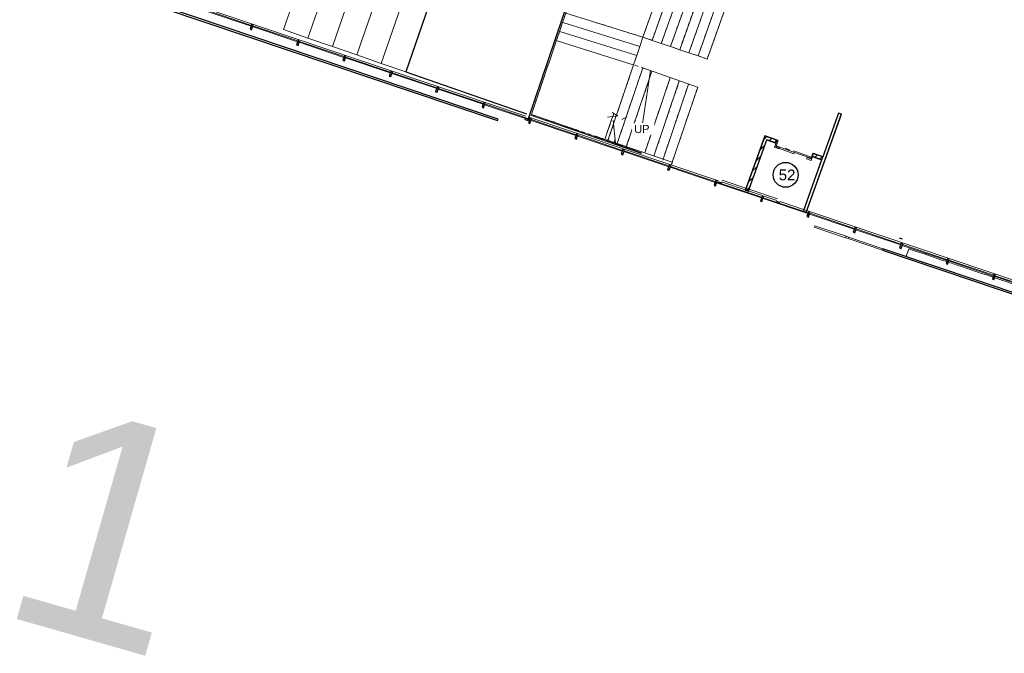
# Model space of a CAD drawing. Header units: millimetres. Extents: x 1512 to 2105, y 794 to 1149.
# Tile 49 of 256: x 1691 to 1722, y 820 to 839. Entities that reach past the tile are written whole.
import ezdxf

# ---------------------------------------------------------------- set-up
doc = ezdxf.new("R2010")
doc.units = ezdxf.units.MM
doc.linetypes.add('Overhead', pattern=[0.003969, 0.002381, -0.001587])
for name, color, linetype, lineweight in [('A-DOOR', 31, 'Continuous', 9), ('A-FLOR', 192, 'Continuous', 9), ('A-GENM', 13, 'Continuous', 9), ('A-GLAZ-CURT', 52, 'Continuous', 9), ('A-GLAZ-CWMG', 51, 'Continuous', 9), ('A-WALL', 113, 'Continuous', 9), ('A-WALL-PATT', 111, 'Continuous', 25), ('S-STRS', 31, 'Continuous', 9), ('S-STRS-ANNO', 31, 'Continuous', 9), ('S-STRS-IDEN', 31, 'Continuous', 9), ('S-STRS-MBND', 31, 'Overhead', 9)]:
    doc.layers.add(name, color=color, linetype=linetype, lineweight=lineweight)
doc.styles.add('Arial', font='arial.ttf', dxfattribs={"height": 0.29506})
doc.styles.get("Standard").update_dxf_attribs({"font": 'arial.ttf'})
pattern_1 = [(44.69866, (1852.50244, 846.90867), (-0.2110134, 0.2132448), []), (134.69866, (1852.50244, 846.90867), (-0.2132448, -0.2110134), [])]
pattern_2 = [(359.69866, (1852.50244, 846.90867), (0.00078891, 0.14999793), []), (89.69866, (1852.50244, 846.90867), (-0.14999793, 0.00078891), [])]
pattern_3 = [(44.69866, (1852.50244, 846.90867), (-0.1055067, 0.1066224), [])]

# ---------------------------------------------------------------- blocks, each defined once
blk = doc.blocks.new('Generic Models 2 - Generic Models 2-140614-اول')
at = {"layer": 'A-GENM'}
blk.add_line((-133.007, -16.203), (-132.924, -15.967), dxfattribs=at)
blk.add_open_spline([(-131.761, -16.378), (-132.148, -16.241), (-132.536, -16.104), (-132.924, -15.967)], degree=3, dxfattribs=at)
for points, knots in [([(-133.024, -16.25), (-132.372, -16.48), (-131.069, -16.942), (-129.119, -17.632), (-127.175, -18.32), (-125.238, -19.006), (-123.792, -19.518), (-122.938, -19.82), (-122.726, -19.895), (-122.673, -19.914)], [0, 0, 0, 0, 0.125, 0.25, 0.375, 0.5, 0.625, 0.65625, 0.6665695, 0.6665695, 0.6665695, 0.6665695]), ([(-130.334, -16.884), (-130.648, -16.772), (-131.108, -16.61), (-131.569, -16.446), (-131.714, -16.395)], [-0.16570159, -0.16570159, -0.16570159, -0.16570159, -0.10526316, -0.07733418, -0.07733418, -0.07733418, -0.07733418]), ([(-128.907, -17.389), (-129.149, -17.303), (-129.609, -17.14), (-130.069, -16.977), (-130.287, -16.9)], [-0.25725409, -0.25725409, -0.25725409, -0.25725409, -0.21052632, -0.1687232, -0.1687232, -0.1687232, -0.1687232])]:
    blk.add_open_spline(points, degree=3, knots=knots, dxfattribs=at)
blk = doc.blocks.new('Generic Models 4 - Generic Models 4-152240-اول')
at = {"layer": 'A-GENM', "lineweight": 25}
for p, q in [((-155.897, -8.152), (-145.58, -11.804)), ((-145.564, -11.758), (-155.88, -8.105)), ((-145.58, -11.804), (-145.564, -11.758)), ((-133.725, -15.949), (-133.741, -15.995)), ((-133.741, -15.995), (-123.564, -19.598)), ((-123.547, -19.552), (-133.725, -15.949))]:
    blk.add_line(p, q, dxfattribs=at)
at = {"layer": 'A-GENM'}
for p, q in [((-135.84, -15.252), (-135.823, -15.206)), ((-135.823, -15.206), (-134.858, -15.548)), ((-134.874, -15.594), (-135.84, -15.252)), ((-134.858, -15.548), (-134.874, -15.594)), ((-134.797, -15.621), (-134.874, -15.594)), ((-134.858, -15.548), (-134.781, -15.575)), ((-134.797, -15.621), (-134.781, -15.575)), ((-133.741, -15.995), (-134.797, -15.621)), ((-134.781, -15.575), (-133.725, -15.949))]:
    blk.add_line(p, q, dxfattribs=at)
blk = doc.blocks.new('System Panel - Glazed-153684-اول')
at = {"layer": 'A-GLAZ-CURT', "lineweight": 18}
for p, q in [((0.732, 0.05), (-0.732, 0.05)), ((-0.732, 0.05), (-0.732, 0.025)), ((-0.732, 0.025), (0.732, 0.025)), ((0.732, 0.025), (0.732, 0.05))]:
    blk.add_line(p, q, dxfattribs=at)
blk = doc.blocks.new('Rectangular Mullion - 50 x 150mm-137391-اول')
at = {"layer": 'A-GLAZ-CWMG', "lineweight": 25}
for p, q in [((-0.025, 0.075), (0.025, 0.075)), ((-0.025, -0.075), (-0.025, 0.075)), ((0.025, 0.075), (0.025, -0.075)), ((0.025, -0.075), (-0.025, -0.075))]:
    blk.add_line(p, q, dxfattribs=at)
blk = doc.blocks.new('hjkio')
at = {"layer": 'A-WALL-PATT', "lineweight": 9}
h = blk.add_hatch(dxfattribs=at)
h.set_pattern_fill('FP_4', color=256, angle=15.6614, style=0, pattern_type=2)
h.set_pattern_definition([(60.66142, (1749.86342, 828.30896), (-0.13076093, 0.07349543), [])])
h.paths.add_polyline_path([(1616.078, 781.982), (1616.106, 782.35), (1616.026, 782.356), (1615.998, 781.988)], flags=0)
h.paths.add_polyline_path([(1616.163, 783.11), (1616.239, 784.114), (1616.16, 784.12), (1616.084, 783.116)], flags=0)
h.paths.add_polyline_path([(1616.297, 784.874), (1616.361, 785.71), (1616.281, 785.716), (1616.217, 784.88)], flags=0)
h.paths.add_polyline_path([(1616.418, 786.469), (1616.466, 787.106), (1616.387, 787.112), (1616.338, 786.475)], flags=0)
h.paths.add_polyline_path([(1616.524, 787.865), (1616.587, 788.701), (1616.508, 788.707), (1616.444, 787.871)], flags=0)
h.paths.add_polyline_path([(1616.645, 789.461), (1616.66, 789.66), (1616.58, 789.666), (1616.565, 789.467)], flags=0)
h = blk.add_hatch(dxfattribs=at)
h.set_pattern_fill('FP_2', color=256, angle=15.6614, style=0, pattern_type=2)
h.set_pattern_definition([(60.66142, (1749.86342, 828.30896), (-0.26152186, 0.14699087), []), (150.66142, (1749.86342, 828.30896), (-0.14699087, -0.26152186), [])])
h.paths.add_polyline_path([(1616.088, 781.981), (1616.116, 782.349), (1616.106, 782.35), (1616.078, 781.982)], flags=0)
h.paths.add_polyline_path([(1616.173, 783.109), (1616.249, 784.113), (1616.239, 784.114), (1616.163, 783.11)], flags=0)
h.paths.add_polyline_path([(1616.307, 784.873), (1616.37, 785.709), (1616.361, 785.71), (1616.297, 784.874)], flags=0)
h.paths.add_polyline_path([(1616.428, 786.469), (1616.476, 787.105), (1616.466, 787.106), (1616.418, 786.469)], flags=0)
h.paths.add_polyline_path([(1616.534, 787.865), (1616.597, 788.7), (1616.587, 788.701), (1616.524, 787.865)], flags=0)
h.paths.add_polyline_path([(1616.655, 789.46), (1616.67, 789.659), (1616.66, 789.66), (1616.645, 789.461)], flags=0)
at = {"layer": 'A-WALL'}
for p, q in [((1616.106, 782.35), (1616.078, 781.982)), ((1614.093, 782.133), (1613.946, 780.189))]:
    blk.add_line(p, q, dxfattribs=at)
at = {"layer": 'A-WALL', "lineweight": 25}
for p, q in [((1616.088, 781.981), (1616.116, 782.349)), ((1613.632, 776.044), (1613.946, 780.189))]:
    blk.add_line(p, q, dxfattribs=at)
at = {"layer": 'S-STRS'}
for p, q in [((1613.879, 778.64), (1614.143, 782.129)), ((1614.093, 782.133), (1615.974, 781.99)), ((1615.974, 781.99), (1616.273, 781.967)), ((1616.273, 781.967), (1616.572, 781.945)), ((1616.572, 781.945), (1616.872, 781.922)), ((1616.67, 781.908), (1616.444, 779.419)), ((1616.969, 781.886), (1616.744, 779.396)), ((1616.872, 781.922), (1618.764, 781.755)), ((1617.268, 781.863), (1617.043, 779.373)), ((1617.567, 781.84), (1617.342, 779.351)), ((1617.866, 781.817), (1617.641, 779.328)), ((1618.165, 781.795), (1617.94, 779.305)), ((1618.464, 781.772), (1618.239, 779.283)), ((1618.764, 781.749), (1618.538, 779.26)), ((1613.947, 779.548), (1616.444, 779.419)), ((1613.932, 779.249), (1616.422, 779.12)), ((1616.422, 779.12), (1616.444, 779.419)), ((1616.444, 779.419), (1616.744, 779.396)), ((1616.744, 779.396), (1617.043, 779.373)), ((1617.043, 779.373), (1617.342, 779.351)), ((1617.342, 779.351), (1617.641, 779.328)), ((1617.641, 779.328), (1617.94, 779.305)), ((1617.94, 779.305), (1618.239, 779.283)), ((1618.239, 779.283), (1618.538, 779.26)), ((1613.916, 778.949), (1616.399, 778.82)), ((1616.399, 778.821), (1616.422, 779.12)), ((1613.856, 778.341), (1613.879, 778.64)), ((1613.901, 778.65), (1616.398, 778.52)), ((1616.376, 778.521), (1616.399, 778.821)), ((1613.833, 778.041), (1613.856, 778.341)), ((1616.187, 776.029), (1616.376, 778.521)), ((1616.486, 776.006), (1616.675, 778.499)), ((1618.467, 778.342), (1616.675, 778.499)), ((1616.788, 776.012), (1616.967, 778.37)), ((1616.967, 778.37), (1616.973, 778.456)), ((1617.386, 775.967), (1617.571, 778.41)), ((1617.685, 775.944), (1617.871, 778.388)), ((1617.984, 775.921), (1618.17, 778.365)), ((1618.281, 775.87), (1618.469, 778.342)), ((1618.471, 778.342), (1618.467, 778.342)), ((1613.81, 777.742), (1613.833, 778.041)), ((1613.697, 776.247), (1613.81, 777.742)), ((1616.139, 776.713), (1616.147, 776.813)), ((1616.147, 776.813), (1616.154, 776.913)), ((1616.09, 776.065), (1616.139, 776.713)), ((1615.193, 776.133), (1613.697, 776.247)), ((1616.09, 776.065), (1615.791, 776.088)), ((1616.389, 776.042), (1616.09, 776.065)), ((1616.389, 776.042), (1616.397, 776.149)), ((1616.439, 776.039), (1616.389, 776.042)), ((1616.688, 776.02), (1616.439, 776.039)), ((1618.283, 775.899), (1616.489, 776.035))]:
    blk.add_line(p, q, dxfattribs=at)
at = {"layer": 'S-STRS', "linetype": 'Overhead'}
for p, q in [((1616.67, 781.908), (1616.444, 779.419)), ((1616.969, 781.886), (1616.744, 779.396)), ((1617.268, 781.863), (1617.043, 779.373)), ((1617.567, 781.84), (1617.342, 779.351)), ((1617.866, 781.817), (1617.641, 779.328)), ((1618.165, 781.795), (1617.94, 779.305)), ((1618.464, 781.772), (1618.239, 779.283)), ((1614.946, 779.497), (1616.444, 779.419)), ((1616.187, 776.029), (1616.376, 778.521)), ((1616.486, 776.006), (1616.675, 778.499)), ((1616.786, 775.983), (1616.967, 778.37)), ((1616.967, 778.37), (1616.973, 778.456)), ((1617.392, 776.044), (1617.571, 778.41)), ((1617.685, 775.944), (1617.871, 778.388)), ((1617.982, 775.892), (1618.17, 778.365)), ((1618.277, 775.816), (1618.469, 778.342)), ((1616.139, 776.713), (1616.147, 776.813)), ((1616.147, 776.813), (1616.154, 776.913)), ((1616.09, 776.065), (1616.139, 776.713)), ((1616.389, 776.042), (1616.397, 776.149))]:
    blk.add_line(p, q, dxfattribs=at)
at = {"layer": 'S-STRS-ANNO'}
blk.add_line((1616.446, 776.79), (1616.58, 776.905), dxfattribs=at)
at = {"layer": 'S-STRS-MBND'}
for p, q in [((1616.67, 781.908), (1616.444, 779.419)), ((1616.67, 781.908), (1616.444, 779.419)), ((1616.969, 781.886), (1616.744, 779.396)), ((1616.969, 781.886), (1616.744, 779.396)), ((1617.268, 781.863), (1617.043, 779.373)), ((1617.268, 781.863), (1617.043, 779.373)), ((1617.567, 781.84), (1617.342, 779.351)), ((1617.567, 781.84), (1617.342, 779.351)), ((1617.866, 781.817), (1617.641, 779.328)), ((1617.866, 781.817), (1617.641, 779.328)), ((1618.165, 781.795), (1617.94, 779.305)), ((1618.165, 781.795), (1617.94, 779.305)), ((1618.464, 781.772), (1618.239, 779.283)), ((1618.464, 781.772), (1618.239, 779.283)), ((1618.764, 781.749), (1618.538, 779.26)), ((1613.697, 776.247), (1613.992, 780.135)), ((1614.946, 779.497), (1616.444, 779.419)), ((1614.946, 779.497), (1616.444, 779.419)), ((1616.376, 778.521), (1616.444, 779.419)), ((1616.444, 779.419), (1618.538, 779.26)), ((1616.187, 776.029), (1616.376, 778.521)), ((1616.187, 776.029), (1616.376, 778.521)), ((1616.925, 778.48), (1616.376, 778.521)), ((1616.486, 776.006), (1616.675, 778.499)), ((1616.486, 776.006), (1616.675, 778.499)), ((1616.786, 775.983), (1616.967, 778.37)), ((1616.786, 775.983), (1616.967, 778.37)), ((1616.147, 776.813), (1616.154, 776.913)), ((1616.147, 776.813), (1616.154, 776.913)), ((1616.09, 776.065), (1616.139, 776.713)), ((1616.09, 776.065), (1616.139, 776.713)), ((1616.439, 776.039), (1613.697, 776.247)), ((1616.389, 776.042), (1616.397, 776.149)), ((1616.389, 776.042), (1616.397, 776.149))]:
    blk.add_line(p, q, dxfattribs=at)
at = {"layer": 'S-STRS-MBND', "linetype": 'Continuous'}
for p, q in [((1616.925, 778.48), (1617.097, 776.825)), ((1616.293, 776.868), (1616.001, 776.758)), ((1616.103, 776.93), (1616.293, 776.868)), ((1616.191, 776.696), (1616.439, 776.039))]:
    blk.add_line(p, q, dxfattribs=at)
at = {"layer": 'S-STRS-IDEN', "insert": (1616.854, 776.716), "char_height": 0.2459, "width": 0.56769, "attachment_point": 1, "rotation": 15.6614, "line_spacing_factor": 0.938532, "style": 'Arial', "bg_fill": 3, "box_fill_scale": 1.25, "bg_fill_color": 0, "bg_fill_transparency": 0}
blk.add_mtext('UP', dxfattribs=at)
blk = doc.blocks.new('Side_opening_ElevatorLift_Door_with_Call_buttons_9478_0001 - 12000 x 2290 Opening-236782-همکف')
at = {"layer": 'A-DOOR', "lineweight": 18}
for p, q in [((-0.6, 0.18), (-0.6, -0.05)), ((-0.45, 0.18), (-0.6, 0.18)), ((-0.57, -0.05), (-0.57, 0.135)), ((-0.57, 0.135), (-0.45, 0.135)), ((0, 0.122), (-0.57, 0.122)), ((-0.57, 0.122), (-0.57, 0.08)), ((-0.57, 0.08), (0, 0.08)), ((-0.45, 0.135), (-0.45, 0.18)), ((0.57, 0.165), (-0.03, 0.165)), ((-0.03, 0.165), (-0.03, 0.122)), ((-0.03, 0.122), (0.57, 0.122)), ((0, 0.08), (0, 0.122)), ((0.6, 0.18), (0.45, 0.18)), ((0.45, 0.18), (0.45, 0.135)), ((0.45, 0.135), (0.57, 0.135)), ((0.57, 0.122), (0.57, 0.165)), ((0.57, 0.135), (0.57, -0.05)), ((0.6, -0.05), (0.6, 0.18)), ((-0.6, -0.05), (-0.57, -0.05)), ((0.57, -0.05), (0.6, -0.05))]:
    blk.add_line(p, q, dxfattribs=at)
at = {"layer": 'A-DOOR'}
for p, q in [((0.125, 0.1), (0.196, 0.1)), ((0.125, 0.1), (0.196, 0.1)), ((0.285, 0.1), (0.125, 0.1)), ((-0.863, -0.05), (-0.863, -0.053)), ((-0.736, -0.053), (-0.863, -0.053)), ((-0.832, -0.053), (-0.832, -0.056)), ((-0.832, -0.053), (-0.832, -0.056)), ((-0.832, -0.056), (-0.831, -0.056)), ((-0.768, -0.056), (-0.832, -0.056)), ((-0.832, -0.056), (-0.831, -0.056)), ((-0.831, -0.056), (-0.832, -0.056)), ((-0.83, -0.053), (-0.83, -0.055)), ((-0.77, -0.055), (-0.77, -0.053)), ((-0.769, -0.056), (-0.768, -0.056)), ((-0.769, -0.056), (-0.768, -0.056)), ((-0.768, -0.056), (-0.769, -0.056)), ((-0.768, -0.056), (-0.768, -0.053)), ((-0.768, -0.056), (-0.768, -0.053)), ((-0.736, -0.053), (-0.736, -0.05))]:
    blk.add_line(p, q, dxfattribs=at)

msp = doc.modelspace()

# ---------------------------------------------------------------- linework, layer by layer
msp.add_line((1716.624, 836.209), (1716.529, 836.238))
at = {"layer": 'A-FLOR'}
for p, q in [((1696.546, 839.617), (1706.858, 836.147)), ((1710.426, 834.99), (1706.977, 836.185)), ((1706.953, 836.115), (1712.821, 834.14)), ((1710.434, 835.013), (1710.426, 834.99)), ((1712.916, 834.108), (1714.622, 833.534)), ((1714.641, 833.591), (1712.935, 834.165)), ((1714.716, 833.502), (1722.159, 830.997))]:
    msp.add_line(p, q, dxfattribs=at)
at = {"layer": 'A-GENM'}
for p, q in [((1704.704, 854.225), (1699.368, 838.82)), ((1705.46, 853.963), (1700.124, 838.559)), ((1706.216, 853.701), (1700.88, 838.297)), ((1706.972, 853.44), (1701.636, 838.035)), ((1707.728, 853.178), (1702.392, 837.773)), ((1700.124, 838.559), (1699.368, 838.82)), ((1700.88, 838.297), (1700.124, 838.559)), ((1701.636, 838.035), (1700.88, 838.297)), ((1702.392, 837.773), (1701.636, 838.035)), ((1703.148, 837.511), (1702.392, 837.773))]:
    msp.add_line(p, q, dxfattribs=at)
at = {"layer": 'A-GENM', "lineweight": 25}
for p, q in [((1708.484, 852.916), (1703.148, 837.511)), ((1703.148, 837.511), (1706.883, 836.217))]:
    msp.add_line(p, q, dxfattribs=at)
at = {"layer": 'A-WALL'}
for p, q in [((1715.443, 833.193), (1716.538, 836.235)), ((1715.519, 833.166), (1716.615, 836.212)), ((1716.04, 834.881), (1715.758, 834.982)), ((1716.013, 834.806), (1715.731, 834.907)), ((1716.013, 834.806), (1716.044, 834.89))]:
    msp.add_line(p, q, dxfattribs=at)
at = {"layer": 'A-WALL', "lineweight": 25}
for p, q in [((1715.528, 833.163), (1716.624, 836.209)), ((1716.529, 836.238), (1716.044, 834.89)), ((1706.823, 836.045), (1706.918, 836.013)), ((1716.044, 834.89), (1715.761, 834.992)), ((1716.01, 834.796), (1715.434, 833.197)), ((1715.727, 834.898), (1716.01, 834.796)), ((1712.813, 834.116), (1712.908, 834.084)), ((1714.614, 833.51), (1714.708, 833.478)), ((1718.403, 832.378), (1718.498, 832.346))]:
    msp.add_line(p, q, dxfattribs=at)
at = {"layer": 'S-STRS'}
for p, q in [((1708.45, 835.701), (1707.032, 836.192)), ((1708.733, 835.602), (1708.45, 835.701)), ((1709.017, 835.504), (1708.733, 835.602)), ((1709.3, 835.406), (1709.017, 835.504)), ((1709.584, 835.308), (1709.3, 835.406)), ((1709.584, 835.308), (1709.619, 835.409)), ((1709.631, 835.292), (1709.584, 835.308)), ((1709.867, 835.21), (1709.631, 835.292)), ((1710.151, 835.112), (1709.867, 835.21)), ((1710.434, 835.013), (1710.151, 835.112))]:
    msp.add_line(p, q, dxfattribs=at)
at = {"layer": 'S-STRS', "linetype": 'Overhead'}
msp.add_line((1709.584, 835.308), (1709.619, 835.409), dxfattribs=at)
at = {"layer": 'S-STRS-MBND'}
for p, q in [((1709.631, 835.292), (1707.032, 836.192)), ((1709.584, 835.308), (1709.619, 835.409)), ((1709.584, 835.308), (1709.619, 835.409))]:
    msp.add_line(p, q, dxfattribs=at)

# ---------------------------------------------------------------- block references
at = {"layer": 'A-GENM', "rotation": 0.894170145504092}
for name in ['Generic Models 2 - Generic Models 2-140614-اول', 'Generic Models 4 - Generic Models 4-152240-اول']:
    msp.add_blockref(name, (1851.366, 850.079), dxfattribs=at)
at = {"layer": 'A-GLAZ-CURT', "rotation": 341.3992454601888}
for p in [(1697.663, 839.136), (1699.098, 838.653), (1700.533, 838.17), (1701.968, 837.687), (1703.403, 837.204), (1704.838, 836.721), (1706.273, 836.238), (1707.708, 835.755), (1709.143, 835.272), (1710.578, 834.789), (1712.012, 834.306), (1713.447, 833.824), (1714.882, 833.341), (1716.317, 832.858), (1717.752, 832.375), (1719.187, 831.892), (1720.622, 831.409), (1722.057, 830.926)]:
    msp.add_blockref('System Panel - Glazed-153684-اول', p, dxfattribs=at)
at = {"layer": 'A-GLAZ-CWMG', "extrusion": (0, 0, -1), "rotation": 198.600754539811}
for p in [(-1698.381, 838.894), (-1699.816, 838.411), (-1701.251, 837.928), (-1702.686, 837.445), (-1704.12, 836.962), (-1705.555, 836.48), (-1706.99, 835.997), (-1708.425, 835.514), (-1709.86, 835.031), (-1711.295, 834.548), (-1712.73, 834.065), (-1714.165, 833.582), (-1715.6, 833.099), (-1717.035, 832.616), (-1718.469, 832.133), (-1719.904, 831.65), (-1721.339, 831.167)]:
    msp.add_blockref('Rectangular Mullion - 50 x 150mm-137391-اول', p, dxfattribs=at)

# ---------------------------------------------------------------- texts
at = {"insert": (1692.304, 827.394), "char_height": 6.86, "attachment_point": 1, "rotation": 344.0372}
msp.add_mtext_dynamic_manual_height_columns('1', width=263.75013, gutter_width=34.302, heights=[0], dxfattribs=at)

# ---------------------------------------------------------------- next in the draw order: block references
at = {"rotation": 345.6134399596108}
msp.add_blockref('hjkio', (-48.929, 485.232), dxfattribs=at)

# ---------------------------------------------------------------- next in the draw order: hatches: boundary and pattern name
at = {"layer": 'A-WALL-PATT', "lineweight": 9}
h = msp.add_hatch(dxfattribs=at)
h.set_pattern_fill('FP_3', color=256, angle=-0.3013, style=0, pattern_type=2)
h.set_pattern_definition(pattern_2)
h.paths.add_polyline_path([(1713.656, 833.837), (1714.265, 835.53), (1714.256, 835.534), (1713.646, 833.84)], flags=0)
h = msp.add_hatch(dxfattribs=at)
h.set_pattern_fill('FP_3', color=256, angle=-0.3013, style=0, pattern_type=2)
h.set_pattern_definition(pattern_2)
h.paths.add_polyline_path([(1716.04, 834.881), (1716.044, 834.89), (1715.761, 834.992), (1715.758, 834.982), (1715.761, 834.981)], flags=0)
h.paths.add_polyline_path([(1714.629, 835.389), (1714.632, 835.398), (1714.265, 835.53), (1714.262, 835.521), (1714.602, 835.398)], flags=0)
h = msp.add_hatch(dxfattribs=at)
h.set_pattern_fill('FP_4', color=256, angle=-0.3013, style=0, pattern_type=2)
h.set_pattern_definition(pattern_3)
h.paths.add_polyline_path([(1713.731, 833.81), (1714.337, 835.494), (1714.262, 835.521), (1713.656, 833.837)], flags=0)
h = msp.add_hatch(dxfattribs=at)
h.set_pattern_fill('FP_2', color=256, angle=-0.3013, style=0, pattern_type=2)
h.set_pattern_definition(pattern_1)
h.paths.add_polyline_path([(1713.74, 833.806), (1714.319, 835.415), (1714.31, 835.419), (1713.731, 833.81)], flags=0)
h = msp.add_hatch(dxfattribs=at)
h.set_pattern_fill('FP_4', color=256, angle=-0.3013, style=0, pattern_type=2)
h.set_pattern_definition(pattern_3)
h.paths.add_polyline_path([(1716.013, 834.806), (1716.04, 834.881), (1715.758, 834.982), (1715.731, 834.907), (1715.955, 834.826)], flags=0)
h.paths.add_polyline_path([(1714.602, 835.314), (1714.629, 835.389), (1714.337, 835.494), (1714.31, 835.419), (1714.598, 835.315)], flags=0)
h = msp.add_hatch(dxfattribs=at)
h.set_pattern_fill('FP_2', color=256, angle=-0.3013, style=0, pattern_type=2)
h.set_pattern_definition(pattern_1)
h.paths.add_polyline_path([(1716.01, 834.796), (1716.013, 834.806), (1715.731, 834.907), (1715.727, 834.898), (1715.925, 834.827)], flags=0)
h.paths.add_polyline_path([(1714.598, 835.304), (1714.602, 835.314), (1714.319, 835.415), (1714.316, 835.406), (1714.598, 835.304)], flags=0)

# ---------------------------------------------------------------- next in the draw order: linework, layer by layer
msp.add_circle((1714.894, 834.329), 0.385)
at = {"layer": 'A-WALL', "lineweight": 25}
for p, q in [((1714.256, 835.534), (1713.646, 833.84)), ((1714.632, 835.398), (1714.256, 835.534)), ((1713.74, 833.806), (1714.316, 835.406)), ((1714.316, 835.406), (1714.598, 835.304))]:
    msp.add_line(p, q, dxfattribs=at)
at = {"layer": 'A-WALL'}
for p, q in [((1714.262, 835.521), (1713.656, 833.837)), ((1714.31, 835.419), (1713.731, 833.81)), ((1714.629, 835.389), (1714.262, 835.521)), ((1714.602, 835.314), (1714.31, 835.419))]:
    msp.add_line(p, q, dxfattribs=at)

# ---------------------------------------------------------------- next in the draw order: block references
at = {"layer": 'A-DOOR', "rotation": 160.203731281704}
msp.add_blockref('Side_opening_ElevatorLift_Door_with_Call_buttons_9478_0001 - 12000 x 2290 Opening-236782-همکف', (1715.18, 835.148), dxfattribs=at)

# ---------------------------------------------------------------- next in the draw order: texts
at = {"insert": (1714.682, 834.495), "char_height": 0.3338, "attachment_point": 1, "rotation": 359.6987}
msp.add_mtext_dynamic_manual_height_columns('52', width=12.83273, gutter_width=1.669, heights=[0], dxfattribs=at)

doc.saveas('drawing.dxf')
